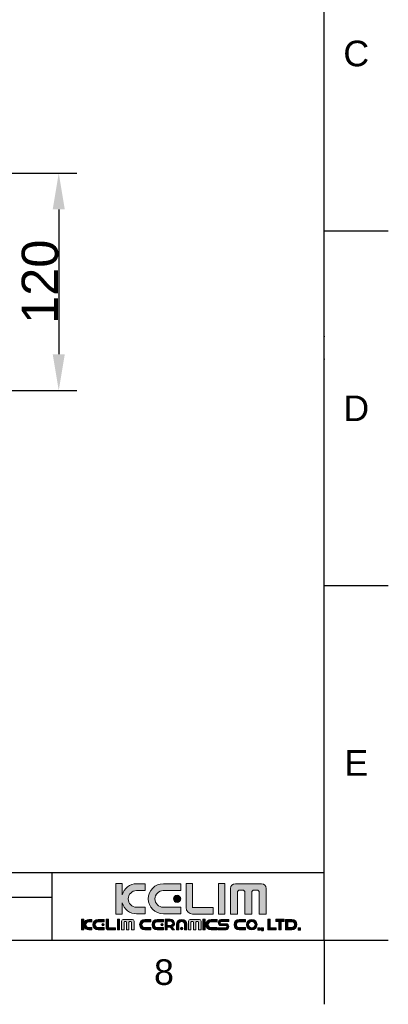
# Model space of a CAD drawing. Header units: millimetres. Extents: x 580 to 2065, y -13 to 1037.
# Tile 4 of 5: x 1861 to 2065, y -13 to 530. Entities that reach past the tile are written whole.
import ezdxf

# ---------------------------------------------------------------- set-up
doc = ezdxf.new("R2010")
doc.units = ezdxf.units.MM
doc.header["$LTSCALE"] = 0.1
for name, color, linetype in [('DEFAULT', 7, 'Continuous'), ('FORM', 7, 'Continuous'), ('TEXT', 2, 'Continuous')]:
    doc.layers.add(name, color=color, linetype=linetype)
doc.styles.add('ARIAL', font='arial_0.ttf')
doc.styles.get("Standard").update_dxf_attribs({"font": 'arial_0.ttf'})
doc.dimstyles.new('DIMENSION STYLE 01', dxfattribs={"dimtxt": 20, "dimasz": 20, "dimexe": 10, "dimexo": 0.5, "dimgap": 0.09, "dimtad": 1, "dimtoh": 1, "dimdec": 0, "dimzin": 0, "dimdsep": 46, "dimtxsty": 'ARIAL', "dimcen": 0.5, "dimadec": 1, "dimazin": 0, "dimtfac": 1, "dimtdec": 4, "dimtofl": 0, "dimtmove": 0, "dimatfit": 3, "dimfxl": 1, "dimtolj": 1, "dimtzin": 0, "dimarcsym": 0})

# ---------------------------------------------------------------- blocks, each defined once
blk = doc.blocks.new('*D61')
at = {"layer": 'DEFAULT', "color": 0, "lineweight": -2, "transparency": 16777216}
for p, q in [((1792.3, 445.74), (1892.94, 445.74)), ((1882.94, 425.74), (1882.94, 345.74)), ((1792.3, 325.74), (1892.94, 325.74))]:
    blk.add_line(p, q, dxfattribs=at)
at = {"layer": 'DEFAULT', "color": 0, "transparency": 16777216}
for points in [[(1879.61, 425.74), (1886.27, 425.74), (1882.94, 445.74)], [(1879.61, 345.74), (1886.27, 345.74), (1882.94, 325.74)]]:
    blk.add_solid(points, dxfattribs=at)
at = {"layer": 'Defpoints', "color": 0, "transparency": 16777216}
for p in [(1791.8, 445.74), (1791.8, 325.74), (1882.94, 325.74)]:
    blk.add_point(p, dxfattribs=at)
at = {"layer": 'DEFAULT', "color": 0, "transparency": 16777216, "insert": (1872.64, 385.74), "char_height": 20, "attachment_point": 5, "rotation": 90, "style": 'ARIAL'}
blk.add_mtext('\\A1;120', dxfattribs=at)

msp = doc.modelspace()

# ---------------------------------------------------------------- hatches: boundary and pattern name
at = {"layer": 'TEXT'}
h = msp.add_hatch(color=2, dxfattribs=at)
h.dxf.hatch_style = 2
edge = h.paths.add_edge_path()
edge.add_spline(control_points=[(1930.67, 40.36), (1930.67, 40.36), (1925.85, 40.36), (1925.85, 40.36), (1923.31, 40.36), (1921.27, 42.41), (1921.27, 44.93), (1921.27, 47.47), (1923.31, 49.52), (1925.85, 49.52), (1925.85, 49.52), (1930.67, 49.52), (1930.67, 49.52), (1930.67, 49.52), (1930.67, 53.3), (1930.67, 53.3), (1930.67, 53.3), (1925.91, 53.3), (1925.91, 53.3), (1922.09, 53.3), (1918.89, 50.74), (1917.91, 47.25), (1917.91, 47.25), (1917.91, 53.42), (1917.91, 53.42), (1917.91, 53.42), (1914.38, 53.42), (1914.38, 53.42), (1914.38, 53.42), (1914.38, 36.58), (1914.38, 36.58), (1914.38, 36.58), (1917.91, 36.58), (1917.91, 36.58), (1917.91, 36.58), (1917.91, 42.76), (1917.91, 42.76), (1918.89, 39.26), (1922.09, 36.69), (1925.91, 36.69), (1925.91, 36.69), (1930.67, 36.69), (1930.67, 36.69), (1930.67, 36.69), (1930.67, 40.36), (1930.67, 40.36)], knot_values=[0, 0, 0, 0, 1, 1, 1, 2, 2, 2, 3, 3, 3, 4, 4, 4, 5, 5, 5, 6, 6, 6, 7, 7, 7, 8, 8, 8, 9, 9, 9, 10, 10, 10, 11, 11, 11, 12, 12, 12, 13, 13, 13, 14, 14, 14, 15, 15, 15, 15], degree=3, periodic=0)
h = msp.add_hatch(color=256, dxfattribs=at)
h.dxf.hatch_style = 2
edge = h.paths.add_edge_path()
edge.add_spline(control_points=[(1940.63, 36.69), (1940.63, 36.69), (1950.23, 36.69), (1950.23, 36.69), (1950.23, 36.69), (1950.23, 40.36), (1950.23, 40.36), (1950.23, 40.36), (1940.57, 40.36), (1940.57, 40.36), (1938.04, 40.36), (1936, 42.41), (1936, 44.93), (1936, 47.47), (1938.04, 49.52), (1940.57, 49.52), (1940.57, 49.52), (1950.23, 49.52), (1950.23, 49.52), (1950.23, 49.52), (1950.23, 53.3), (1950.23, 53.3), (1950.23, 53.3), (1940.63, 53.3), (1940.63, 53.3), (1936.04, 53.3), (1932.33, 49.59), (1932.33, 45), (1932.33, 40.41), (1936.04, 36.69), (1940.63, 36.69)], knot_values=[0, 0, 0, 0, 1, 1, 1, 2, 2, 2, 3, 3, 3, 4, 4, 4, 5, 5, 5, 6, 6, 6, 7, 7, 7, 8, 8, 8, 9, 9, 9, 10, 10, 10, 10], degree=3, periodic=0)
h = msp.add_hatch(color=2, dxfattribs=at)
h.dxf.hatch_style = 2
edge = h.paths.add_edge_path()
edge.add_spline(control_points=[(1956.74, 36.56), (1956.74, 36.56), (1968.09, 36.56), (1968.09, 36.56), (1968.09, 36.56), (1968.09, 40.1), (1968.09, 40.1), (1968.09, 40.1), (1956.77, 40.1), (1956.77, 40.1), (1956.77, 40.1), (1956.75, 40.06), (1956.75, 40.06), (1956.75, 40.06), (1956.75, 53.42), (1956.75, 53.42), (1956.75, 53.42), (1953.22, 53.42), (1953.22, 53.42), (1953.22, 53.42), (1953.22, 40.1), (1953.22, 40.1), (1953.22, 40.1), (1953.21, 40.11), (1953.21, 40.11), (1953.21, 38.15), (1954.8, 36.55), (1956.77, 36.55), (1956.77, 36.55), (1956.74, 36.56), (1956.74, 36.56)], knot_values=[0, 0, 0, 0, 1, 1, 1, 2, 2, 2, 3, 3, 3, 4, 4, 4, 5, 5, 5, 6, 6, 6, 7, 7, 7, 8, 8, 8, 9, 9, 9, 10, 10, 10, 10], degree=3, periodic=0)
h = msp.add_hatch(color=2, dxfattribs=at)
h.dxf.hatch_style = 2
h.paths.add_polyline_path([(1974.57, 53.42), (1971.03, 53.42), (1971.03, 36.58), (1974.57, 36.58)])
h = msp.add_hatch(color=2, dxfattribs=at)
h.dxf.hatch_style = 2
edge = h.paths.add_edge_path()
edge.add_spline(control_points=[(1994.75, 53.34), (1994.75, 53.34), (1980.37, 53.34), (1980.37, 53.34), (1978.89, 53.34), (1977.69, 52.15), (1977.69, 50.68), (1977.69, 50.68), (1977.69, 36.6), (1977.69, 36.6), (1977.69, 36.6), (1981.51, 36.6), (1981.51, 36.6), (1981.51, 36.6), (1981.51, 48.94), (1981.51, 48.94), (1981.51, 48.94), (1982.31, 49.74), (1982.31, 49.74), (1982.31, 49.74), (1984.87, 49.74), (1984.87, 49.74), (1984.87, 49.74), (1985.67, 48.94), (1985.67, 48.94), (1985.67, 48.94), (1985.67, 36.6), (1985.67, 36.6), (1985.67, 36.6), (1989.36, 36.6), (1989.36, 36.6), (1989.36, 36.6), (1989.36, 48.94), (1989.36, 48.94), (1989.36, 48.94), (1990.17, 49.74), (1990.17, 49.74), (1990.17, 49.74), (1992.72, 49.74), (1992.72, 49.74), (1992.72, 49.74), (1993.51, 48.94), (1993.51, 48.94), (1993.51, 48.94), (1993.51, 36.6), (1993.51, 36.6), (1993.51, 36.6), (1997.43, 36.6), (1997.43, 36.6), (1997.43, 36.6), (1997.43, 50.68), (1997.43, 50.68), (1997.43, 52.15), (1996.23, 53.34), (1994.75, 53.34)], knot_values=[0, 0, 0, 0, 1, 1, 1, 2, 2, 2, 3, 3, 3, 4, 4, 4, 5, 5, 5, 6, 6, 6, 7, 7, 7, 8, 8, 8, 9, 9, 9, 10, 10, 10, 11, 11, 11, 12, 12, 12, 13, 13, 13, 14, 14, 14, 15, 15, 15, 16, 16, 16, 17, 17, 17, 18, 18, 18, 18], degree=3, periodic=0)
h = msp.add_hatch(color=2, dxfattribs=at)
h.dxf.hatch_style = 2
edge = h.paths.add_edge_path()
edge.add_spline(control_points=[(1946.18, 44.93), (1946.18, 43.83), (1947.08, 42.93), (1948.18, 42.93), (1949.29, 42.93), (1950.19, 43.83), (1950.19, 44.93), (1950.19, 46.05), (1949.29, 46.94), (1948.18, 46.94), (1947.08, 46.94), (1946.18, 46.05), (1946.18, 44.93)], knot_values=[0, 0, 0, 0, 1, 1, 1, 2, 2, 2, 3, 3, 3, 4, 4, 4, 4], degree=3, periodic=0)
h = msp.add_hatch(color=2, dxfattribs=at)
h.dxf.hatch_style = 2
edge = h.paths.add_edge_path()
edge.add_spline(control_points=[(1896.76, 31.5), (1896.76, 31.5), (1896.76, 33.66), (1896.76, 33.66), (1896.76, 33.66), (1895.53, 33.66), (1895.53, 33.66), (1895.53, 33.66), (1895.53, 27.78), (1895.53, 27.78), (1895.53, 27.78), (1896.76, 27.78), (1896.76, 27.78), (1896.76, 27.78), (1896.76, 29.95), (1896.76, 29.95), (1897.09, 28.73), (1898.21, 27.83), (1899.55, 27.83), (1899.55, 27.83), (1901.21, 27.83), (1901.21, 27.83), (1901.21, 27.83), (1901.21, 29.1), (1901.21, 29.1), (1901.21, 29.1), (1899.53, 29.1), (1899.53, 29.1), (1898.64, 29.1), (1897.93, 29.82), (1897.93, 30.7), (1897.93, 31.59), (1898.64, 32.3), (1899.53, 32.3), (1899.53, 32.3), (1901.21, 32.3), (1901.21, 32.3), (1901.21, 32.3), (1901.21, 33.62), (1901.21, 33.62), (1901.21, 33.62), (1899.55, 33.62), (1899.55, 33.62), (1898.21, 33.62), (1897.09, 32.72), (1896.76, 31.5)], knot_values=[0, 0, 0, 0, 1, 1, 1, 2, 2, 2, 3, 3, 3, 4, 4, 4, 5, 5, 5, 6, 6, 6, 7, 7, 7, 8, 8, 8, 9, 9, 9, 10, 10, 10, 11, 11, 11, 12, 12, 12, 13, 13, 13, 14, 14, 14, 15, 15, 15, 15], degree=3, periodic=0)
h = msp.add_hatch(color=2, dxfattribs=at)
h.dxf.hatch_style = 2
edge = h.paths.add_edge_path()
edge.add_spline(control_points=[(1901.78, 30.72), (1901.78, 29.12), (1903.08, 27.83), (1904.68, 27.83), (1904.68, 27.83), (1908.03, 27.83), (1908.03, 27.83), (1908.03, 27.83), (1908.03, 29.1), (1908.03, 29.1), (1908.03, 29.1), (1904.66, 29.1), (1904.66, 29.1), (1903.78, 29.1), (1903.06, 29.82), (1903.06, 30.7), (1903.06, 31.59), (1903.78, 32.3), (1904.66, 32.3), (1904.66, 32.3), (1908.03, 32.3), (1908.03, 32.3), (1908.03, 32.3), (1908.03, 33.62), (1908.03, 33.62), (1908.03, 33.62), (1904.68, 33.62), (1904.68, 33.62), (1903.08, 33.62), (1901.78, 32.32), (1901.78, 30.72)], knot_values=[0, 0, 0, 0, 1, 1, 1, 2, 2, 2, 3, 3, 3, 4, 4, 4, 5, 5, 5, 6, 6, 6, 7, 7, 7, 8, 8, 8, 9, 9, 9, 10, 10, 10, 10], degree=3, periodic=0)
h = msp.add_hatch(color=2, dxfattribs=at)
h.dxf.hatch_style = 2
edge = h.paths.add_edge_path()
edge.add_spline(control_points=[(1910.3, 29), (1910.3, 29), (1910.3, 33.66), (1910.3, 33.66), (1910.3, 33.66), (1909.07, 33.66), (1909.07, 33.66), (1909.07, 33.66), (1909.07, 29.01), (1909.07, 29.01), (1909.07, 29.01), (1909.07, 29.02), (1909.07, 29.02), (1909.07, 28.33), (1909.62, 27.78), (1910.31, 27.78), (1910.31, 27.78), (1910.3, 27.78), (1910.3, 27.78), (1910.3, 27.78), (1914.26, 27.78), (1914.26, 27.78), (1914.26, 27.78), (1914.26, 29.01), (1914.26, 29.01), (1914.26, 29.01), (1910.31, 29.01), (1910.31, 29.01), (1910.31, 29.01), (1910.3, 29), (1910.3, 29)], knot_values=[0, 0, 0, 0, 1, 1, 1, 2, 2, 2, 3, 3, 3, 4, 4, 4, 5, 5, 5, 6, 6, 6, 7, 7, 7, 8, 8, 8, 9, 9, 9, 10, 10, 10, 10], degree=3, periodic=0)
h = msp.add_hatch(color=2, dxfattribs=at)
h.dxf.hatch_style = 2
h.paths.add_polyline_path([(1915.28, 27.78), (1916.52, 27.78), (1916.52, 33.66), (1915.28, 33.66)])
h = msp.add_hatch(color=2, dxfattribs=at)
h.dxf.hatch_style = 2
edge = h.paths.add_edge_path()
edge.add_spline(control_points=[(1923.56, 33.63), (1923.56, 33.63), (1918.54, 33.63), (1918.54, 33.63), (1918.02, 33.63), (1917.61, 33.22), (1917.61, 32.7), (1917.61, 32.7), (1917.61, 27.79), (1917.61, 27.79), (1917.61, 27.79), (1918.94, 27.79), (1918.94, 27.79), (1918.94, 27.79), (1918.94, 32.1), (1918.94, 32.1), (1918.94, 32.1), (1919.22, 32.38), (1919.22, 32.38), (1919.22, 32.38), (1920.11, 32.38), (1920.11, 32.38), (1920.11, 32.38), (1920.39, 32.1), (1920.39, 32.1), (1920.39, 32.1), (1920.39, 27.79), (1920.39, 27.79), (1920.39, 27.79), (1921.68, 27.79), (1921.68, 27.79), (1921.68, 27.79), (1921.68, 32.1), (1921.68, 32.1), (1921.68, 32.1), (1921.96, 32.38), (1921.96, 32.38), (1921.96, 32.38), (1922.85, 32.38), (1922.85, 32.38), (1922.85, 32.38), (1923.12, 32.1), (1923.12, 32.1), (1923.12, 32.1), (1923.12, 27.79), (1923.12, 27.79), (1923.12, 27.79), (1924.49, 27.79), (1924.49, 27.79), (1924.49, 27.79), (1924.49, 32.7), (1924.49, 32.7), (1924.49, 33.22), (1924.07, 33.63), (1923.56, 33.63)], knot_values=[0, 0, 0, 0, 1, 1, 1, 2, 2, 2, 3, 3, 3, 4, 4, 4, 5, 5, 5, 6, 6, 6, 7, 7, 7, 8, 8, 8, 9, 9, 9, 10, 10, 10, 11, 11, 11, 12, 12, 12, 13, 13, 13, 14, 14, 14, 15, 15, 15, 16, 16, 16, 17, 17, 17, 18, 18, 18, 18], degree=3, periodic=0)
h = msp.add_hatch(color=2, dxfattribs=at)
h.dxf.hatch_style = 2
edge = h.paths.add_edge_path()
edge.add_spline(control_points=[(1927.57, 30.72), (1927.57, 29.12), (1928.86, 27.83), (1930.46, 27.83), (1930.46, 27.83), (1933.81, 27.83), (1933.81, 27.83), (1933.81, 27.83), (1933.81, 29.1), (1933.81, 29.1), (1933.81, 29.1), (1930.44, 29.1), (1930.44, 29.1), (1929.56, 29.1), (1928.85, 29.82), (1928.85, 30.7), (1928.85, 31.59), (1929.56, 32.3), (1930.44, 32.3), (1930.44, 32.3), (1933.81, 32.3), (1933.81, 32.3), (1933.81, 32.3), (1933.81, 33.62), (1933.81, 33.62), (1933.81, 33.62), (1930.46, 33.62), (1930.46, 33.62), (1928.86, 33.62), (1927.57, 32.32), (1927.57, 30.72)], knot_values=[0, 0, 0, 0, 1, 1, 1, 2, 2, 2, 3, 3, 3, 4, 4, 4, 5, 5, 5, 6, 6, 6, 7, 7, 7, 8, 8, 8, 9, 9, 9, 10, 10, 10, 10], degree=3, periodic=0)
h = msp.add_hatch(color=2, dxfattribs=at)
h.dxf.hatch_style = 2
edge = h.paths.add_edge_path()
edge.add_spline(control_points=[(1934.39, 30.72), (1934.39, 29.12), (1935.68, 27.83), (1937.29, 27.83), (1937.29, 27.83), (1940.63, 27.83), (1940.63, 27.83), (1940.63, 27.83), (1940.63, 29.1), (1940.63, 29.1), (1940.63, 29.1), (1937.26, 29.1), (1937.26, 29.1), (1936.38, 29.1), (1935.67, 29.82), (1935.67, 30.7), (1935.67, 31.59), (1936.38, 32.3), (1937.26, 32.3), (1937.26, 32.3), (1940.63, 32.3), (1940.63, 32.3), (1940.63, 32.3), (1940.63, 33.62), (1940.63, 33.62), (1940.63, 33.62), (1937.29, 33.62), (1937.29, 33.62), (1935.68, 33.62), (1934.39, 32.32), (1934.39, 30.72)], knot_values=[0, 0, 0, 0, 1, 1, 1, 2, 2, 2, 3, 3, 3, 4, 4, 4, 5, 5, 5, 6, 6, 6, 7, 7, 7, 8, 8, 8, 9, 9, 9, 10, 10, 10, 10], degree=3, periodic=0)
h = msp.add_hatch(color=2, dxfattribs=at)
h.dxf.hatch_style = 2
edge = h.paths.add_edge_path()
edge.add_spline(control_points=[(1946.86, 31.49), (1946.86, 32.69), (1945.76, 33.66), (1944.41, 33.66), (1944.41, 33.66), (1942.81, 33.66), (1942.81, 33.66), (1942.81, 33.66), (1941.58, 33.66), (1941.58, 33.66), (1941.58, 33.66), (1941.58, 32.7), (1941.58, 32.7), (1941.58, 32.7), (1941.58, 30.32), (1941.58, 30.32), (1941.58, 30.32), (1941.58, 29.33), (1941.58, 29.33), (1941.58, 29.33), (1941.58, 27.78), (1941.58, 27.78), (1941.58, 27.78), (1942.81, 27.78), (1942.81, 27.78), (1942.81, 27.78), (1942.81, 29.33), (1942.81, 29.33), (1942.81, 29.33), (1944.31, 29.33), (1944.31, 29.33), (1944.31, 29.33), (1945.62, 27.78), (1945.62, 27.78), (1945.62, 27.78), (1946.85, 27.78), (1946.85, 27.78), (1946.85, 27.78), (1945.39, 29.51), (1945.39, 29.51), (1946.25, 29.84), (1946.86, 30.61), (1946.86, 31.49)], knot_values=[0, 0, 0, 0, 1, 1, 1, 2, 2, 2, 3, 3, 3, 4, 4, 4, 5, 5, 5, 6, 6, 6, 7, 7, 7, 8, 8, 8, 9, 9, 9, 10, 10, 10, 11, 11, 11, 12, 12, 12, 13, 13, 13, 14, 14, 14, 14], degree=3, periodic=0)
edge = h.paths.add_edge_path()
edge.add_spline(control_points=[(1944.43, 30.32), (1944.43, 30.32), (1942.81, 30.32), (1942.81, 30.32), (1942.81, 30.32), (1942.81, 32.7), (1942.81, 32.7), (1942.81, 32.7), (1944.43, 32.7), (1944.43, 32.7), (1945.17, 32.7), (1945.78, 32.17), (1945.78, 31.51), (1945.78, 30.85), (1945.17, 30.32), (1944.43, 30.32)], knot_values=[0, 0, 0, 0, 1, 1, 1, 2, 2, 2, 3, 3, 3, 4, 4, 4, 5, 5, 5, 5], degree=3, periodic=0)
h = msp.add_hatch(color=2, dxfattribs=at)
h.dxf.hatch_style = 2
edge = h.paths.add_edge_path()
edge.add_spline(control_points=[(1950.74, 33.62), (1949.15, 33.62), (1947.85, 32.42), (1947.85, 30.93), (1947.85, 30.93), (1947.85, 27.83), (1947.85, 27.83), (1947.85, 27.83), (1949.13, 27.83), (1949.13, 27.83), (1949.13, 27.83), (1949.13, 30.95), (1949.13, 30.95), (1949.13, 31.77), (1949.84, 32.43), (1950.72, 32.43), (1951.61, 32.43), (1952.32, 31.77), (1952.32, 30.95), (1952.32, 30.95), (1952.32, 27.83), (1952.32, 27.83), (1952.32, 27.83), (1953.64, 27.83), (1953.64, 27.83), (1953.64, 27.83), (1953.64, 30.93), (1953.64, 30.93), (1953.64, 32.42), (1952.35, 33.62), (1950.74, 33.62)], knot_values=[0, 0, 0, 0, 1, 1, 1, 2, 2, 2, 3, 3, 3, 4, 4, 4, 5, 5, 5, 6, 6, 6, 7, 7, 7, 8, 8, 8, 9, 9, 9, 10, 10, 10, 10], degree=3, periodic=0)
h = msp.add_hatch(color=2, dxfattribs=at)
h.dxf.hatch_style = 2
edge = h.paths.add_edge_path()
edge.add_spline(control_points=[(1960.49, 33.63), (1960.49, 33.63), (1955.48, 33.63), (1955.48, 33.63), (1954.96, 33.63), (1954.54, 33.22), (1954.54, 32.7), (1954.54, 32.7), (1954.54, 27.79), (1954.54, 27.79), (1954.54, 27.79), (1955.88, 27.79), (1955.88, 27.79), (1955.88, 27.79), (1955.88, 32.1), (1955.88, 32.1), (1955.88, 32.1), (1956.15, 32.38), (1956.15, 32.38), (1956.15, 32.38), (1957.05, 32.38), (1957.05, 32.38), (1957.05, 32.38), (1957.32, 32.1), (1957.32, 32.1), (1957.32, 32.1), (1957.32, 27.79), (1957.32, 27.79), (1957.32, 27.79), (1958.61, 27.79), (1958.61, 27.79), (1958.61, 27.79), (1958.61, 32.1), (1958.61, 32.1), (1958.61, 32.1), (1958.89, 32.38), (1958.89, 32.38), (1958.89, 32.38), (1959.78, 32.38), (1959.78, 32.38), (1959.78, 32.38), (1960.06, 32.1), (1960.06, 32.1), (1960.06, 32.1), (1960.06, 27.79), (1960.06, 27.79), (1960.06, 27.79), (1961.43, 27.79), (1961.43, 27.79), (1961.43, 27.79), (1961.43, 32.7), (1961.43, 32.7), (1961.43, 33.22), (1961.01, 33.63), (1960.49, 33.63)], knot_values=[0, 0, 0, 0, 1, 1, 1, 2, 2, 2, 3, 3, 3, 4, 4, 4, 5, 5, 5, 6, 6, 6, 7, 7, 7, 8, 8, 8, 9, 9, 9, 10, 10, 10, 11, 11, 11, 12, 12, 12, 13, 13, 13, 14, 14, 14, 15, 15, 15, 16, 16, 16, 17, 17, 17, 18, 18, 18, 18], degree=3, periodic=0)
h = msp.add_hatch(color=2, dxfattribs=at)
h.dxf.hatch_style = 2
h.paths.add_polyline_path([(1962.5, 27.78), (1963.73, 27.78), (1963.73, 33.66), (1962.5, 33.66)])
h = msp.add_hatch(color=2, dxfattribs=at)
h.dxf.hatch_style = 2
edge = h.paths.add_edge_path()
edge.add_spline(control_points=[(1964.1, 30.72), (1964.1, 29.12), (1965.39, 27.83), (1966.99, 27.83), (1966.99, 27.83), (1970.34, 27.83), (1970.34, 27.83), (1970.34, 27.83), (1970.34, 29.1), (1970.34, 29.1), (1970.34, 29.1), (1966.97, 29.1), (1966.97, 29.1), (1966.09, 29.1), (1965.37, 29.82), (1965.37, 30.7), (1965.37, 31.59), (1966.09, 32.3), (1966.97, 32.3), (1966.97, 32.3), (1970.34, 32.3), (1970.34, 32.3), (1970.34, 32.3), (1970.34, 33.62), (1970.34, 33.62), (1970.34, 33.62), (1966.99, 33.62), (1966.99, 33.62), (1965.39, 33.62), (1964.1, 32.32), (1964.1, 30.72)], knot_values=[0, 0, 0, 0, 1, 1, 1, 2, 2, 2, 3, 3, 3, 4, 4, 4, 5, 5, 5, 6, 6, 6, 7, 7, 7, 8, 8, 8, 9, 9, 9, 10, 10, 10, 10], degree=3, periodic=0)
h = msp.add_hatch(color=2, dxfattribs=at)
h.dxf.hatch_style = 2
edge = h.paths.add_edge_path()
edge.add_spline(control_points=[(1970.96, 31.83), (1970.96, 30.03), (1972.78, 30.19), (1972.78, 30.19), (1972.78, 30.19), (1972.83, 30.19), (1972.83, 30.19), (1972.83, 30.19), (1974.8, 30.19), (1974.8, 30.19), (1974.8, 30.19), (1975.15, 30.19), (1975.15, 30.19), (1975.15, 30.19), (1975.63, 30.11), (1975.63, 29.65), (1975.63, 29.19), (1975.32, 29.01), (1975.15, 29.01), (1975.15, 29.01), (1970.96, 29.01), (1970.96, 29.01), (1970.96, 29.01), (1970.96, 27.83), (1970.96, 27.83), (1970.96, 27.83), (1975.12, 27.83), (1975.12, 27.83), (1975.12, 27.83), (1976.67, 27.83), (1976.67, 29.62), (1976.67, 31.41), (1974.84, 31.26), (1974.84, 31.26), (1974.84, 31.26), (1974.8, 31.26), (1974.8, 31.26), (1974.8, 31.26), (1972.83, 31.26), (1972.83, 31.26), (1972.83, 31.26), (1972.48, 31.26), (1972.48, 31.26), (1972.48, 31.26), (1972, 31.34), (1972, 31.8), (1972, 32.26), (1972.31, 32.43), (1972.48, 32.43), (1972.48, 32.43), (1976.67, 32.43), (1976.67, 32.43), (1976.67, 32.43), (1976.67, 33.62), (1976.67, 33.62), (1976.67, 33.62), (1972.51, 33.62), (1972.51, 33.62), (1972.51, 33.62), (1970.96, 33.62), (1970.96, 31.83)], knot_values=[0, 0, 0, 0, 1, 1, 1, 2, 2, 2, 3, 3, 3, 4, 4, 4, 5, 5, 5, 6, 6, 6, 7, 7, 7, 8, 8, 8, 9, 9, 9, 10, 10, 10, 11, 11, 11, 12, 12, 12, 13, 13, 13, 14, 14, 14, 15, 15, 15, 16, 16, 16, 17, 17, 17, 18, 18, 18, 19, 19, 19, 20, 20, 20, 20], degree=3, periodic=0)
h = msp.add_hatch(color=2, dxfattribs=at)
h.dxf.hatch_style = 2
edge = h.paths.add_edge_path()
edge.add_spline(control_points=[(1979.65, 30.72), (1979.65, 29.12), (1980.94, 27.83), (1982.54, 27.83), (1982.54, 27.83), (1985.89, 27.83), (1985.89, 27.83), (1985.89, 27.83), (1985.89, 29.1), (1985.89, 29.1), (1985.89, 29.1), (1982.52, 29.1), (1982.52, 29.1), (1981.64, 29.1), (1980.93, 29.82), (1980.93, 30.7), (1980.93, 31.59), (1981.64, 32.3), (1982.52, 32.3), (1982.52, 32.3), (1985.89, 32.3), (1985.89, 32.3), (1985.89, 32.3), (1985.89, 33.62), (1985.89, 33.62), (1985.89, 33.62), (1982.54, 33.62), (1982.54, 33.62), (1980.94, 33.62), (1979.65, 32.32), (1979.65, 30.72)], knot_values=[0, 0, 0, 0, 1, 1, 1, 2, 2, 2, 3, 3, 3, 4, 4, 4, 5, 5, 5, 6, 6, 6, 7, 7, 7, 8, 8, 8, 9, 9, 9, 10, 10, 10, 10], degree=3, periodic=0)
h = msp.add_hatch(color=2, dxfattribs=at)
h.dxf.hatch_style = 2
edge = h.paths.add_edge_path()
edge.add_spline(control_points=[(1989.43, 33.62), (1987.83, 33.62), (1986.53, 32.32), (1986.53, 30.72), (1986.53, 29.12), (1987.83, 27.83), (1989.43, 27.83), (1991.03, 27.83), (1992.32, 29.12), (1992.32, 30.72), (1992.32, 32.32), (1991.03, 33.62), (1989.43, 33.62)], knot_values=[0, 0, 0, 0, 1, 1, 1, 2, 2, 2, 3, 3, 3, 4, 4, 4, 4], degree=3, periodic=0)
edge = h.paths.add_edge_path()
edge.add_spline(control_points=[(1989.43, 28.95), (1988.45, 28.95), (1987.66, 29.75), (1987.66, 30.72), (1987.66, 31.7), (1988.45, 32.49), (1989.43, 32.49), (1990.4, 32.49), (1991.2, 31.7), (1991.2, 30.72), (1991.2, 29.75), (1990.4, 28.95), (1989.43, 28.95)], knot_values=[0, 0, 0, 0, 1, 1, 1, 2, 2, 2, 3, 3, 3, 4, 4, 4, 4], degree=3, periodic=0)
h = msp.add_hatch(color=2, dxfattribs=at)
h.dxf.hatch_style = 2
h.paths.add_polyline_path([(1999.55, 33.66), (1998.31, 33.66), (1998.31, 29.02), (1998.31, 27.78), (1999.55, 27.78), (2002.86, 27.78), (2002.86, 29.02), (1999.55, 29.02)])
h = msp.add_hatch(color=2, dxfattribs=at)
h.dxf.hatch_style = 2
h.paths.add_polyline_path([(2004.41, 33.66), (2002.76, 33.66), (2002.76, 32.43), (2004.41, 32.43), (2004.41, 27.78), (2005.64, 27.78), (2005.64, 32.43), (2007.3, 32.43), (2007.3, 33.66), (2005.64, 33.66)])
h = msp.add_hatch(color=2, dxfattribs=at)
h.dxf.hatch_style = 2
edge = h.paths.add_edge_path()
edge.add_spline(control_points=[(2011.44, 33.64), (2011.44, 33.64), (2008.09, 33.64), (2008.09, 33.64), (2008.09, 33.64), (2008.09, 27.85), (2008.09, 27.85), (2008.09, 27.85), (2011.44, 27.85), (2011.44, 27.85), (2013.04, 27.85), (2014.34, 29.14), (2014.34, 30.74), (2014.34, 32.34), (2013.04, 33.64), (2011.44, 33.64)], knot_values=[0, 0, 0, 0, 1, 1, 1, 2, 2, 2, 3, 3, 3, 4, 4, 4, 5, 5, 5, 5], degree=3, periodic=0)
edge = h.paths.add_edge_path()
edge.add_spline(control_points=[(2011.46, 29.17), (2011.46, 29.17), (2009.32, 29.17), (2009.32, 29.17), (2009.32, 29.17), (2009.32, 32.36), (2009.32, 32.36), (2009.32, 32.36), (2011.46, 32.36), (2011.46, 32.36), (2012.34, 32.36), (2013.06, 31.65), (2013.06, 30.76), (2013.06, 29.88), (2012.34, 29.17), (2011.46, 29.17)], knot_values=[0, 0, 0, 0, 1, 1, 1, 2, 2, 2, 3, 3, 3, 4, 4, 4, 5, 5, 5, 5], degree=3, periodic=0)
h = msp.add_hatch(color=2, dxfattribs=at)
h.dxf.hatch_style = 2
edge = h.paths.add_edge_path()
edge.add_spline(control_points=[(1906.62, 30.7), (1906.62, 30.31), (1906.93, 30), (1907.31, 30), (1907.7, 30), (1908.01, 30.31), (1908.01, 30.7), (1908.01, 31.09), (1907.7, 31.4), (1907.31, 31.4), (1906.93, 31.4), (1906.62, 31.09), (1906.62, 30.7)], knot_values=[0, 0, 0, 0, 1, 1, 1, 2, 2, 2, 3, 3, 3, 4, 4, 4, 4], degree=3, periodic=0)
h = msp.add_hatch(color=2, dxfattribs=at)
h.dxf.hatch_style = 2
edge = h.paths.add_edge_path()
edge.add_spline(control_points=[(1939.22, 30.7), (1939.22, 30.31), (1939.53, 30), (1939.92, 30), (1940.3, 30), (1940.62, 30.31), (1940.62, 30.7), (1940.62, 31.09), (1940.3, 31.4), (1939.92, 31.4), (1939.53, 31.4), (1939.22, 31.09), (1939.22, 30.7)], knot_values=[0, 0, 0, 0, 1, 1, 1, 2, 2, 2, 3, 3, 3, 4, 4, 4, 4], degree=3, periodic=0)
h = msp.add_hatch(color=2, dxfattribs=at)
h.dxf.hatch_style = 2
edge = h.paths.add_edge_path()
edge.add_spline(control_points=[(1950.76, 29.27), (1950.38, 29.27), (1950.07, 28.95), (1950.07, 28.57), (1950.07, 28.18), (1950.38, 27.87), (1950.76, 27.87), (1951.15, 27.87), (1951.46, 28.18), (1951.46, 28.57), (1951.46, 28.95), (1951.15, 29.27), (1950.76, 29.27)], knot_values=[0, 0, 0, 0, 1, 1, 1, 2, 2, 2, 3, 3, 3, 4, 4, 4, 4], degree=3, periodic=0)
h = msp.add_hatch(color=2, dxfattribs=at)
h.dxf.hatch_style = 2
h.paths.add_polyline_path([(1992.8, 27.6), (1994.08, 27.6), (1994.08, 28.88), (1992.8, 28.88)])
h = msp.add_hatch(color=2, dxfattribs=at)
h.dxf.hatch_style = 2
h.paths.add_polyline_path([(1994.67, 27.6), (1995.18, 27.6), (1994.82, 27.29), (1995.59, 27.29), (1995.95, 27.6), (1995.95, 28.88), (1994.67, 28.88)])
h = msp.add_hatch(color=2, dxfattribs=at)
h.dxf.hatch_style = 2
h.paths.add_polyline_path([(2015.01, 27.6), (2016.29, 27.6), (2016.29, 28.88), (2015.01, 28.88)])

# ---------------------------------------------------------------- linework, layer by layer
for p, q in [((2029.35, 22.08), (2029.35, 1001.37)), ((2029.35, 413.8), (2064.71, 413.8)), ((2029.35, 217.94), (2064.71, 217.94)), ((615.21, 22.08), (2029.35, 22.08)), ((2029.35, 22.08), (2064.71, 22.08)), ((2029.35, 22.08), (2029.35, -13.27))]:
    msp.add_line(p, q)
for p in [(2029.35, 413.8), (2029.35, 355.44), (2029.35, 342.94), (2029.35, 217.94)]:
    msp.add_point(p)
at = {"layer": 'FORM'}
for p, q in [((1353.1, 59.58), (2029.35, 59.58)), ((1879.35, 22.08), (1879.35, 59.58)), ((1529.35, 45.83), (1879.35, 45.83))]:
    msp.add_line(p, q, dxfattribs=at)
at = {"layer": 'TEXT', "lineweight": 0}
for points in [[(1974.57, 53.42), (1971.03, 53.42), (1971.03, 36.58), (1974.57, 36.58), (1974.57, 53.42)], [(1915.28, 27.78), (1916.52, 27.78), (1916.52, 33.66), (1915.28, 33.66), (1915.28, 27.78)], [(1962.5, 27.78), (1963.73, 27.78), (1963.73, 33.66), (1962.5, 33.66), (1962.5, 27.78)], [(1999.55, 33.66), (1998.31, 33.66), (1998.31, 29.02), (1998.31, 27.78), (1999.55, 27.78), (2002.86, 27.78), (2002.86, 29.02), (1999.55, 29.02), (1999.55, 33.66)], [(2004.41, 33.66), (2002.76, 33.66), (2002.76, 32.43), (2004.41, 32.43), (2004.41, 27.78), (2005.64, 27.78), (2005.64, 32.43), (2007.3, 32.43), (2007.3, 33.66), (2005.64, 33.66), (2004.41, 33.66)], [(1992.8, 27.6), (1994.08, 27.6), (1994.08, 28.88), (1992.8, 28.88), (1992.8, 27.6)], [(1994.67, 27.6), (1995.18, 27.6), (1994.82, 27.29), (1995.59, 27.29), (1995.95, 27.6), (1995.95, 28.88), (1994.67, 28.88), (1994.67, 27.6)], [(2015.01, 27.6), (2016.29, 27.6), (2016.29, 28.88), (2015.01, 28.88), (2015.01, 27.6)]]:
    msp.add_lwpolyline(points, dxfattribs=at)
for points, knots in [([(1930.67, 40.36), (1930.67, 40.36), (1925.85, 40.36), (1925.85, 40.36), (1923.31, 40.36), (1921.27, 42.41), (1921.27, 44.93), (1921.27, 47.47), (1923.31, 49.52), (1925.85, 49.52), (1925.85, 49.52), (1930.67, 49.52), (1930.67, 49.52), (1930.67, 49.52), (1930.67, 53.3), (1930.67, 53.3), (1930.67, 53.3), (1925.91, 53.3), (1925.91, 53.3), (1922.09, 53.3), (1918.89, 50.74), (1917.91, 47.25), (1917.91, 47.25), (1917.91, 53.42), (1917.91, 53.42), (1917.91, 53.42), (1914.38, 53.42), (1914.38, 53.42), (1914.38, 53.42), (1914.38, 36.58), (1914.38, 36.58), (1914.38, 36.58), (1917.91, 36.58), (1917.91, 36.58), (1917.91, 36.58), (1917.91, 42.76), (1917.91, 42.76), (1918.89, 39.26), (1922.09, 36.69), (1925.91, 36.69), (1925.91, 36.69), (1930.67, 36.69), (1930.67, 36.69), (1930.67, 36.69), (1930.67, 40.36), (1930.67, 40.36)], [0, 0, 0, 0, 1, 1, 1, 2, 2, 2, 3, 3, 3, 4, 4, 4, 5, 5, 5, 6, 6, 6, 7, 7, 7, 8, 8, 8, 9, 9, 9, 10, 10, 10, 11, 11, 11, 12, 12, 12, 13, 13, 13, 14, 14, 14, 15, 15, 15, 15]), ([(1940.63, 36.69), (1940.63, 36.69), (1950.23, 36.69), (1950.23, 36.69), (1950.23, 36.69), (1950.23, 40.36), (1950.23, 40.36), (1950.23, 40.36), (1940.57, 40.36), (1940.57, 40.36), (1938.04, 40.36), (1936, 42.41), (1936, 44.93), (1936, 47.47), (1938.04, 49.52), (1940.57, 49.52), (1940.57, 49.52), (1950.23, 49.52), (1950.23, 49.52), (1950.23, 49.52), (1950.23, 53.3), (1950.23, 53.3), (1950.23, 53.3), (1940.63, 53.3), (1940.63, 53.3), (1936.04, 53.3), (1932.33, 49.59), (1932.33, 45), (1932.33, 40.41), (1936.04, 36.69), (1940.63, 36.69)], [0, 0, 0, 0, 1, 1, 1, 2, 2, 2, 3, 3, 3, 4, 4, 4, 5, 5, 5, 6, 6, 6, 7, 7, 7, 8, 8, 8, 9, 9, 9, 10, 10, 10, 10]), ([(1956.74, 36.56), (1956.74, 36.56), (1968.09, 36.56), (1968.09, 36.56), (1968.09, 36.56), (1968.09, 40.1), (1968.09, 40.1), (1968.09, 40.1), (1956.77, 40.1), (1956.77, 40.1), (1956.77, 40.1), (1956.75, 40.06), (1956.75, 40.06), (1956.75, 40.06), (1956.75, 53.42), (1956.75, 53.42), (1956.75, 53.42), (1953.22, 53.42), (1953.22, 53.42), (1953.22, 53.42), (1953.22, 40.1), (1953.22, 40.1), (1953.22, 40.1), (1953.21, 40.11), (1953.21, 40.11), (1953.21, 38.15), (1954.8, 36.55), (1956.77, 36.55), (1956.77, 36.55), (1956.74, 36.56), (1956.74, 36.56)], [0, 0, 0, 0, 1, 1, 1, 2, 2, 2, 3, 3, 3, 4, 4, 4, 5, 5, 5, 6, 6, 6, 7, 7, 7, 8, 8, 8, 9, 9, 9, 10, 10, 10, 10]), ([(1994.75, 53.34), (1994.75, 53.34), (1980.37, 53.34), (1980.37, 53.34), (1978.89, 53.34), (1977.69, 52.15), (1977.69, 50.68), (1977.69, 50.68), (1977.69, 36.6), (1977.69, 36.6), (1977.69, 36.6), (1981.51, 36.6), (1981.51, 36.6), (1981.51, 36.6), (1981.51, 48.94), (1981.51, 48.94), (1981.51, 48.94), (1982.31, 49.74), (1982.31, 49.74), (1982.31, 49.74), (1984.87, 49.74), (1984.87, 49.74), (1984.87, 49.74), (1985.67, 48.94), (1985.67, 48.94), (1985.67, 48.94), (1985.67, 36.6), (1985.67, 36.6), (1985.67, 36.6), (1989.36, 36.6), (1989.36, 36.6), (1989.36, 36.6), (1989.36, 48.94), (1989.36, 48.94), (1989.36, 48.94), (1990.17, 49.74), (1990.17, 49.74), (1990.17, 49.74), (1992.72, 49.74), (1992.72, 49.74), (1992.72, 49.74), (1993.51, 48.94), (1993.51, 48.94), (1993.51, 48.94), (1993.51, 36.6), (1993.51, 36.6), (1993.51, 36.6), (1997.43, 36.6), (1997.43, 36.6), (1997.43, 36.6), (1997.43, 50.68), (1997.43, 50.68), (1997.43, 52.15), (1996.23, 53.34), (1994.75, 53.34)], [0, 0, 0, 0, 1, 1, 1, 2, 2, 2, 3, 3, 3, 4, 4, 4, 5, 5, 5, 6, 6, 6, 7, 7, 7, 8, 8, 8, 9, 9, 9, 10, 10, 10, 11, 11, 11, 12, 12, 12, 13, 13, 13, 14, 14, 14, 15, 15, 15, 16, 16, 16, 17, 17, 17, 18, 18, 18, 18]), ([(1946.18, 44.93), (1946.18, 43.83), (1947.08, 42.93), (1948.18, 42.93), (1949.29, 42.93), (1950.19, 43.83), (1950.19, 44.93), (1950.19, 46.05), (1949.29, 46.94), (1948.18, 46.94), (1947.08, 46.94), (1946.18, 46.05), (1946.18, 44.93)], [0, 0, 0, 0, 1, 1, 1, 2, 2, 2, 3, 3, 3, 4, 4, 4, 4]), ([(1896.76, 31.5), (1896.76, 31.5), (1896.76, 33.66), (1896.76, 33.66), (1896.76, 33.66), (1895.53, 33.66), (1895.53, 33.66), (1895.53, 33.66), (1895.53, 27.78), (1895.53, 27.78), (1895.53, 27.78), (1896.76, 27.78), (1896.76, 27.78), (1896.76, 27.78), (1896.76, 29.95), (1896.76, 29.95), (1897.09, 28.73), (1898.21, 27.83), (1899.55, 27.83), (1899.55, 27.83), (1901.21, 27.83), (1901.21, 27.83), (1901.21, 27.83), (1901.21, 29.1), (1901.21, 29.1), (1901.21, 29.1), (1899.53, 29.1), (1899.53, 29.1), (1898.64, 29.1), (1897.93, 29.82), (1897.93, 30.7), (1897.93, 31.59), (1898.64, 32.3), (1899.53, 32.3), (1899.53, 32.3), (1901.21, 32.3), (1901.21, 32.3), (1901.21, 32.3), (1901.21, 33.62), (1901.21, 33.62), (1901.21, 33.62), (1899.55, 33.62), (1899.55, 33.62), (1898.21, 33.62), (1897.09, 32.72), (1896.76, 31.5)], [0, 0, 0, 0, 1, 1, 1, 2, 2, 2, 3, 3, 3, 4, 4, 4, 5, 5, 5, 6, 6, 6, 7, 7, 7, 8, 8, 8, 9, 9, 9, 10, 10, 10, 11, 11, 11, 12, 12, 12, 13, 13, 13, 14, 14, 14, 15, 15, 15, 15]), ([(1901.78, 30.72), (1901.78, 29.12), (1903.08, 27.83), (1904.68, 27.83), (1904.68, 27.83), (1908.03, 27.83), (1908.03, 27.83), (1908.03, 27.83), (1908.03, 29.1), (1908.03, 29.1), (1908.03, 29.1), (1904.66, 29.1), (1904.66, 29.1), (1903.78, 29.1), (1903.06, 29.82), (1903.06, 30.7), (1903.06, 31.59), (1903.78, 32.3), (1904.66, 32.3), (1904.66, 32.3), (1908.03, 32.3), (1908.03, 32.3), (1908.03, 32.3), (1908.03, 33.62), (1908.03, 33.62), (1908.03, 33.62), (1904.68, 33.62), (1904.68, 33.62), (1903.08, 33.62), (1901.78, 32.32), (1901.78, 30.72)], [0, 0, 0, 0, 1, 1, 1, 2, 2, 2, 3, 3, 3, 4, 4, 4, 5, 5, 5, 6, 6, 6, 7, 7, 7, 8, 8, 8, 9, 9, 9, 10, 10, 10, 10]), ([(1910.3, 29), (1910.3, 29), (1910.3, 33.66), (1910.3, 33.66), (1910.3, 33.66), (1909.07, 33.66), (1909.07, 33.66), (1909.07, 33.66), (1909.07, 29.01), (1909.07, 29.01), (1909.07, 29.01), (1909.07, 29.02), (1909.07, 29.02), (1909.07, 28.33), (1909.62, 27.78), (1910.31, 27.78), (1910.31, 27.78), (1910.3, 27.78), (1910.3, 27.78), (1910.3, 27.78), (1914.26, 27.78), (1914.26, 27.78), (1914.26, 27.78), (1914.26, 29.01), (1914.26, 29.01), (1914.26, 29.01), (1910.31, 29.01), (1910.31, 29.01), (1910.31, 29.01), (1910.3, 29), (1910.3, 29)], [0, 0, 0, 0, 1, 1, 1, 2, 2, 2, 3, 3, 3, 4, 4, 4, 5, 5, 5, 6, 6, 6, 7, 7, 7, 8, 8, 8, 9, 9, 9, 10, 10, 10, 10]), ([(1923.56, 33.63), (1923.56, 33.63), (1918.54, 33.63), (1918.54, 33.63), (1918.02, 33.63), (1917.61, 33.22), (1917.61, 32.7), (1917.61, 32.7), (1917.61, 27.79), (1917.61, 27.79), (1917.61, 27.79), (1918.94, 27.79), (1918.94, 27.79), (1918.94, 27.79), (1918.94, 32.1), (1918.94, 32.1), (1918.94, 32.1), (1919.22, 32.38), (1919.22, 32.38), (1919.22, 32.38), (1920.11, 32.38), (1920.11, 32.38), (1920.11, 32.38), (1920.39, 32.1), (1920.39, 32.1), (1920.39, 32.1), (1920.39, 27.79), (1920.39, 27.79), (1920.39, 27.79), (1921.68, 27.79), (1921.68, 27.79), (1921.68, 27.79), (1921.68, 32.1), (1921.68, 32.1), (1921.68, 32.1), (1921.96, 32.38), (1921.96, 32.38), (1921.96, 32.38), (1922.85, 32.38), (1922.85, 32.38), (1922.85, 32.38), (1923.12, 32.1), (1923.12, 32.1), (1923.12, 32.1), (1923.12, 27.79), (1923.12, 27.79), (1923.12, 27.79), (1924.49, 27.79), (1924.49, 27.79), (1924.49, 27.79), (1924.49, 32.7), (1924.49, 32.7), (1924.49, 33.22), (1924.07, 33.63), (1923.56, 33.63)], [0, 0, 0, 0, 1, 1, 1, 2, 2, 2, 3, 3, 3, 4, 4, 4, 5, 5, 5, 6, 6, 6, 7, 7, 7, 8, 8, 8, 9, 9, 9, 10, 10, 10, 11, 11, 11, 12, 12, 12, 13, 13, 13, 14, 14, 14, 15, 15, 15, 16, 16, 16, 17, 17, 17, 18, 18, 18, 18]), ([(1927.57, 30.72), (1927.57, 29.12), (1928.86, 27.83), (1930.46, 27.83), (1930.46, 27.83), (1933.81, 27.83), (1933.81, 27.83), (1933.81, 27.83), (1933.81, 29.1), (1933.81, 29.1), (1933.81, 29.1), (1930.44, 29.1), (1930.44, 29.1), (1929.56, 29.1), (1928.85, 29.82), (1928.85, 30.7), (1928.85, 31.59), (1929.56, 32.3), (1930.44, 32.3), (1930.44, 32.3), (1933.81, 32.3), (1933.81, 32.3), (1933.81, 32.3), (1933.81, 33.62), (1933.81, 33.62), (1933.81, 33.62), (1930.46, 33.62), (1930.46, 33.62), (1928.86, 33.62), (1927.57, 32.32), (1927.57, 30.72)], [0, 0, 0, 0, 1, 1, 1, 2, 2, 2, 3, 3, 3, 4, 4, 4, 5, 5, 5, 6, 6, 6, 7, 7, 7, 8, 8, 8, 9, 9, 9, 10, 10, 10, 10]), ([(1934.39, 30.72), (1934.39, 29.12), (1935.68, 27.83), (1937.29, 27.83), (1937.29, 27.83), (1940.63, 27.83), (1940.63, 27.83), (1940.63, 27.83), (1940.63, 29.1), (1940.63, 29.1), (1940.63, 29.1), (1937.26, 29.1), (1937.26, 29.1), (1936.38, 29.1), (1935.67, 29.82), (1935.67, 30.7), (1935.67, 31.59), (1936.38, 32.3), (1937.26, 32.3), (1937.26, 32.3), (1940.63, 32.3), (1940.63, 32.3), (1940.63, 32.3), (1940.63, 33.62), (1940.63, 33.62), (1940.63, 33.62), (1937.29, 33.62), (1937.29, 33.62), (1935.68, 33.62), (1934.39, 32.32), (1934.39, 30.72)], [0, 0, 0, 0, 1, 1, 1, 2, 2, 2, 3, 3, 3, 4, 4, 4, 5, 5, 5, 6, 6, 6, 7, 7, 7, 8, 8, 8, 9, 9, 9, 10, 10, 10, 10]), ([(1946.86, 31.49), (1946.86, 32.69), (1945.76, 33.66), (1944.41, 33.66), (1944.41, 33.66), (1942.81, 33.66), (1942.81, 33.66), (1942.81, 33.66), (1941.58, 33.66), (1941.58, 33.66), (1941.58, 33.66), (1941.58, 32.7), (1941.58, 32.7), (1941.58, 32.7), (1941.58, 30.32), (1941.58, 30.32), (1941.58, 30.32), (1941.58, 29.33), (1941.58, 29.33), (1941.58, 29.33), (1941.58, 27.78), (1941.58, 27.78), (1941.58, 27.78), (1942.81, 27.78), (1942.81, 27.78), (1942.81, 27.78), (1942.81, 29.33), (1942.81, 29.33), (1942.81, 29.33), (1944.31, 29.33), (1944.31, 29.33), (1944.31, 29.33), (1945.62, 27.78), (1945.62, 27.78), (1945.62, 27.78), (1946.85, 27.78), (1946.85, 27.78), (1946.85, 27.78), (1945.39, 29.51), (1945.39, 29.51), (1946.25, 29.84), (1946.86, 30.61), (1946.86, 31.49)], [0, 0, 0, 0, 1, 1, 1, 2, 2, 2, 3, 3, 3, 4, 4, 4, 5, 5, 5, 6, 6, 6, 7, 7, 7, 8, 8, 8, 9, 9, 9, 10, 10, 10, 11, 11, 11, 12, 12, 12, 13, 13, 13, 14, 14, 14, 14]), ([(1944.43, 30.32), (1944.43, 30.32), (1942.81, 30.32), (1942.81, 30.32), (1942.81, 30.32), (1942.81, 32.7), (1942.81, 32.7), (1942.81, 32.7), (1944.43, 32.7), (1944.43, 32.7), (1945.17, 32.7), (1945.78, 32.17), (1945.78, 31.51), (1945.78, 30.85), (1945.17, 30.32), (1944.43, 30.32)], [0, 0, 0, 0, 1, 1, 1, 2, 2, 2, 3, 3, 3, 4, 4, 4, 5, 5, 5, 5]), ([(1950.74, 33.62), (1949.15, 33.62), (1947.85, 32.42), (1947.85, 30.93), (1947.85, 30.93), (1947.85, 27.83), (1947.85, 27.83), (1947.85, 27.83), (1949.13, 27.83), (1949.13, 27.83), (1949.13, 27.83), (1949.13, 30.95), (1949.13, 30.95), (1949.13, 31.77), (1949.84, 32.43), (1950.72, 32.43), (1951.61, 32.43), (1952.32, 31.77), (1952.32, 30.95), (1952.32, 30.95), (1952.32, 27.83), (1952.32, 27.83), (1952.32, 27.83), (1953.64, 27.83), (1953.64, 27.83), (1953.64, 27.83), (1953.64, 30.93), (1953.64, 30.93), (1953.64, 32.42), (1952.35, 33.62), (1950.74, 33.62)], [0, 0, 0, 0, 1, 1, 1, 2, 2, 2, 3, 3, 3, 4, 4, 4, 5, 5, 5, 6, 6, 6, 7, 7, 7, 8, 8, 8, 9, 9, 9, 10, 10, 10, 10]), ([(1960.49, 33.63), (1960.49, 33.63), (1955.48, 33.63), (1955.48, 33.63), (1954.96, 33.63), (1954.54, 33.22), (1954.54, 32.7), (1954.54, 32.7), (1954.54, 27.79), (1954.54, 27.79), (1954.54, 27.79), (1955.88, 27.79), (1955.88, 27.79), (1955.88, 27.79), (1955.88, 32.1), (1955.88, 32.1), (1955.88, 32.1), (1956.15, 32.38), (1956.15, 32.38), (1956.15, 32.38), (1957.05, 32.38), (1957.05, 32.38), (1957.05, 32.38), (1957.32, 32.1), (1957.32, 32.1), (1957.32, 32.1), (1957.32, 27.79), (1957.32, 27.79), (1957.32, 27.79), (1958.61, 27.79), (1958.61, 27.79), (1958.61, 27.79), (1958.61, 32.1), (1958.61, 32.1), (1958.61, 32.1), (1958.89, 32.38), (1958.89, 32.38), (1958.89, 32.38), (1959.78, 32.38), (1959.78, 32.38), (1959.78, 32.38), (1960.06, 32.1), (1960.06, 32.1), (1960.06, 32.1), (1960.06, 27.79), (1960.06, 27.79), (1960.06, 27.79), (1961.43, 27.79), (1961.43, 27.79), (1961.43, 27.79), (1961.43, 32.7), (1961.43, 32.7), (1961.43, 33.22), (1961.01, 33.63), (1960.49, 33.63)], [0, 0, 0, 0, 1, 1, 1, 2, 2, 2, 3, 3, 3, 4, 4, 4, 5, 5, 5, 6, 6, 6, 7, 7, 7, 8, 8, 8, 9, 9, 9, 10, 10, 10, 11, 11, 11, 12, 12, 12, 13, 13, 13, 14, 14, 14, 15, 15, 15, 16, 16, 16, 17, 17, 17, 18, 18, 18, 18]), ([(1964.1, 30.72), (1964.1, 29.12), (1965.39, 27.83), (1966.99, 27.83), (1966.99, 27.83), (1970.34, 27.83), (1970.34, 27.83), (1970.34, 27.83), (1970.34, 29.1), (1970.34, 29.1), (1970.34, 29.1), (1966.97, 29.1), (1966.97, 29.1), (1966.09, 29.1), (1965.37, 29.82), (1965.37, 30.7), (1965.37, 31.59), (1966.09, 32.3), (1966.97, 32.3), (1966.97, 32.3), (1970.34, 32.3), (1970.34, 32.3), (1970.34, 32.3), (1970.34, 33.62), (1970.34, 33.62), (1970.34, 33.62), (1966.99, 33.62), (1966.99, 33.62), (1965.39, 33.62), (1964.1, 32.32), (1964.1, 30.72)], [0, 0, 0, 0, 1, 1, 1, 2, 2, 2, 3, 3, 3, 4, 4, 4, 5, 5, 5, 6, 6, 6, 7, 7, 7, 8, 8, 8, 9, 9, 9, 10, 10, 10, 10]), ([(1970.96, 31.83), (1970.96, 30.03), (1972.78, 30.19), (1972.78, 30.19), (1972.78, 30.19), (1972.83, 30.19), (1972.83, 30.19), (1972.83, 30.19), (1974.8, 30.19), (1974.8, 30.19), (1974.8, 30.19), (1975.15, 30.19), (1975.15, 30.19), (1975.15, 30.19), (1975.63, 30.11), (1975.63, 29.65), (1975.63, 29.19), (1975.32, 29.01), (1975.15, 29.01), (1975.15, 29.01), (1970.96, 29.01), (1970.96, 29.01), (1970.96, 29.01), (1970.96, 27.83), (1970.96, 27.83), (1970.96, 27.83), (1975.12, 27.83), (1975.12, 27.83), (1975.12, 27.83), (1976.67, 27.83), (1976.67, 29.62), (1976.67, 31.41), (1974.84, 31.26), (1974.84, 31.26), (1974.84, 31.26), (1974.8, 31.26), (1974.8, 31.26), (1974.8, 31.26), (1972.83, 31.26), (1972.83, 31.26), (1972.83, 31.26), (1972.48, 31.26), (1972.48, 31.26), (1972.48, 31.26), (1972, 31.34), (1972, 31.8), (1972, 32.26), (1972.31, 32.43), (1972.48, 32.43), (1972.48, 32.43), (1976.67, 32.43), (1976.67, 32.43), (1976.67, 32.43), (1976.67, 33.62), (1976.67, 33.62), (1976.67, 33.62), (1972.51, 33.62), (1972.51, 33.62), (1972.51, 33.62), (1970.96, 33.62), (1970.96, 31.83)], [0, 0, 0, 0, 1, 1, 1, 2, 2, 2, 3, 3, 3, 4, 4, 4, 5, 5, 5, 6, 6, 6, 7, 7, 7, 8, 8, 8, 9, 9, 9, 10, 10, 10, 11, 11, 11, 12, 12, 12, 13, 13, 13, 14, 14, 14, 15, 15, 15, 16, 16, 16, 17, 17, 17, 18, 18, 18, 19, 19, 19, 20, 20, 20, 20]), ([(1979.65, 30.72), (1979.65, 29.12), (1980.94, 27.83), (1982.54, 27.83), (1982.54, 27.83), (1985.89, 27.83), (1985.89, 27.83), (1985.89, 27.83), (1985.89, 29.1), (1985.89, 29.1), (1985.89, 29.1), (1982.52, 29.1), (1982.52, 29.1), (1981.64, 29.1), (1980.93, 29.82), (1980.93, 30.7), (1980.93, 31.59), (1981.64, 32.3), (1982.52, 32.3), (1982.52, 32.3), (1985.89, 32.3), (1985.89, 32.3), (1985.89, 32.3), (1985.89, 33.62), (1985.89, 33.62), (1985.89, 33.62), (1982.54, 33.62), (1982.54, 33.62), (1980.94, 33.62), (1979.65, 32.32), (1979.65, 30.72)], [0, 0, 0, 0, 1, 1, 1, 2, 2, 2, 3, 3, 3, 4, 4, 4, 5, 5, 5, 6, 6, 6, 7, 7, 7, 8, 8, 8, 9, 9, 9, 10, 10, 10, 10]), ([(1989.43, 33.62), (1987.83, 33.62), (1986.53, 32.32), (1986.53, 30.72), (1986.53, 29.12), (1987.83, 27.83), (1989.43, 27.83), (1991.03, 27.83), (1992.32, 29.12), (1992.32, 30.72), (1992.32, 32.32), (1991.03, 33.62), (1989.43, 33.62)], [0, 0, 0, 0, 1, 1, 1, 2, 2, 2, 3, 3, 3, 4, 4, 4, 4]), ([(2011.44, 33.64), (2011.44, 33.64), (2008.09, 33.64), (2008.09, 33.64), (2008.09, 33.64), (2008.09, 27.85), (2008.09, 27.85), (2008.09, 27.85), (2011.44, 27.85), (2011.44, 27.85), (2013.04, 27.85), (2014.34, 29.14), (2014.34, 30.74), (2014.34, 32.34), (2013.04, 33.64), (2011.44, 33.64)], [0, 0, 0, 0, 1, 1, 1, 2, 2, 2, 3, 3, 3, 4, 4, 4, 5, 5, 5, 5]), ([(1906.62, 30.7), (1906.62, 30.31), (1906.93, 30), (1907.31, 30), (1907.7, 30), (1908.01, 30.31), (1908.01, 30.7), (1908.01, 31.09), (1907.7, 31.4), (1907.31, 31.4), (1906.93, 31.4), (1906.62, 31.09), (1906.62, 30.7)], [0, 0, 0, 0, 1, 1, 1, 2, 2, 2, 3, 3, 3, 4, 4, 4, 4]), ([(1939.22, 30.7), (1939.22, 30.31), (1939.53, 30), (1939.92, 30), (1940.3, 30), (1940.62, 30.31), (1940.62, 30.7), (1940.62, 31.09), (1940.3, 31.4), (1939.92, 31.4), (1939.53, 31.4), (1939.22, 31.09), (1939.22, 30.7)], [0, 0, 0, 0, 1, 1, 1, 2, 2, 2, 3, 3, 3, 4, 4, 4, 4]), ([(1950.76, 29.27), (1950.38, 29.27), (1950.07, 28.95), (1950.07, 28.57), (1950.07, 28.18), (1950.38, 27.87), (1950.76, 27.87), (1951.15, 27.87), (1951.46, 28.18), (1951.46, 28.57), (1951.46, 28.95), (1951.15, 29.27), (1950.76, 29.27)], [0, 0, 0, 0, 1, 1, 1, 2, 2, 2, 3, 3, 3, 4, 4, 4, 4]), ([(1989.43, 28.95), (1988.45, 28.95), (1987.66, 29.75), (1987.66, 30.72), (1987.66, 31.7), (1988.45, 32.49), (1989.43, 32.49), (1990.4, 32.49), (1991.2, 31.7), (1991.2, 30.72), (1991.2, 29.75), (1990.4, 28.95), (1989.43, 28.95)], [0, 0, 0, 0, 1, 1, 1, 2, 2, 2, 3, 3, 3, 4, 4, 4, 4]), ([(2011.46, 29.17), (2011.46, 29.17), (2009.32, 29.17), (2009.32, 29.17), (2009.32, 29.17), (2009.32, 32.36), (2009.32, 32.36), (2009.32, 32.36), (2011.46, 32.36), (2011.46, 32.36), (2012.34, 32.36), (2013.06, 31.65), (2013.06, 30.76), (2013.06, 29.88), (2012.34, 29.17), (2011.46, 29.17)], [0, 0, 0, 0, 1, 1, 1, 2, 2, 2, 3, 3, 3, 4, 4, 4, 5, 5, 5, 5])]:
    msp.add_open_spline(points, degree=3, knots=knots, dxfattribs=at)

# ---------------------------------------------------------------- texts
at = {"char_height": 14.14, "attachment_point": 5}
for s, width, insert in [('C', 10, (2047.03, 511.73)), ('D', 10, (2047.03, 315.87)), ('E', 10, (2047.03, 120.01)), ('8', 50, (1940.97, 4.4))]:
    msp.add_mtext_dynamic_manual_height_columns(s, width=width, gutter_width=12.5, heights=[0], dxfattribs=dict(at, insert=insert))

# ---------------------------------------------------------------- dimensions: what is measured, and where the dimension line sits
at = {"layer": 'DEFAULT'}
dim = msp.add_linear_dim(base=(1882.94, 325.74), p1=(1791.8, 445.74), p2=(1791.8, 325.74), angle=90, dimstyle='DIMENSION STYLE 01', dxfattribs=at)
dim.commit()
dim.dimension.update_dxf_attribs({"geometry": '*D61', "text_midpoint": (1872.64, 385.74)})

doc.saveas('drawing.dxf')
